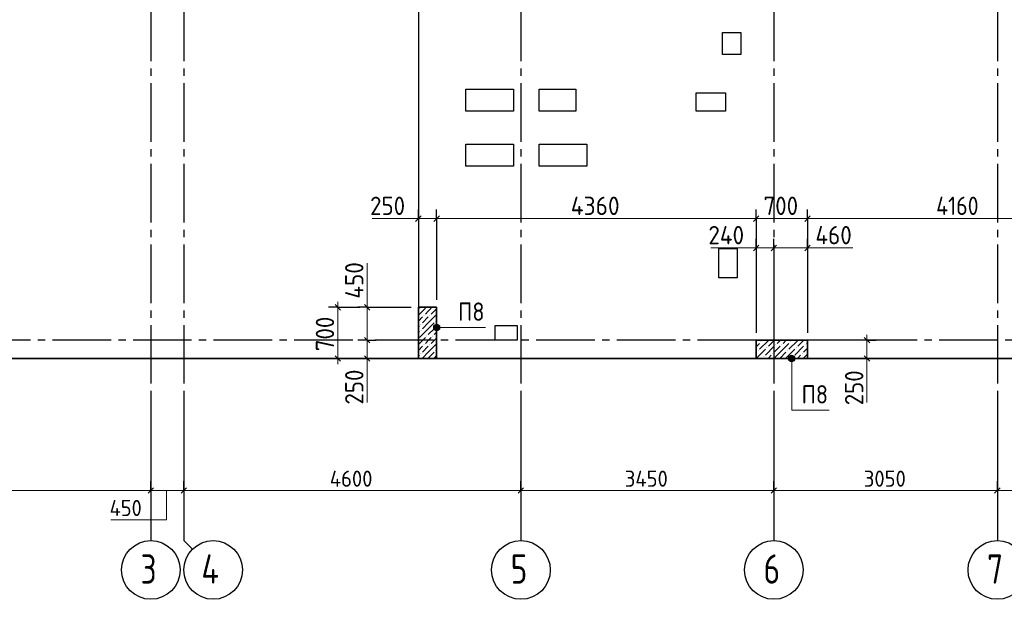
# Model space of a CAD drawing. Header units: millimetres. Extents: x 0 to 42000, y 0 to 29700.
# Tile 3 of 8: x 6911 to 20345, y 10096 to 18007. Entities that reach past the tile are written whole.
import ezdxf

# ---------------------------------------------------------------- set-up
doc = ezdxf.new("R2010")
doc.units = ezdxf.units.MM
doc.linetypes.add('______2', pattern=[270, 200, -70])
doc.linetypes.add('______5', pattern=[1100, 800, -100, 100, -100])
for name, color, linetype, lineweight in [('Standard', 7, 'Continuous', 25), ('ЖБ Перекрытие верхний уровень', 7, 'Continuous', 18), ('Общий01', 7, 'Continuous', 13), ('Оси', 7, '______5', 13), ('Примечания', 7, 'Continuous', 13), ('Размерная линия_ общее', 7, 'Continuous', 13)]:
    doc.layers.add(name, color=color, linetype=linetype, lineweight=lineweight)
doc.layers.add('ЖБ Пилон', color=7, linetype='______2', lineweight=13, true_color=0xa0a0a0)
doc.styles.add('ISOCPEUR', font='txt')

msp = doc.modelspace()

# ---------------------------------------------------------------- hatches: boundary and pattern name
at = {"layer": 'ЖБ Пилон', "linetype": 'Continuous', "lineweight": 18, "transparency": 33554687}
for points in [[(12350, 14050), (12351, 14049), (12350, 14047)], [(12421, 13969), (12426, 13974), (12431, 13969), (12426, 13964)], [(12501, 13969), (12506, 13974), (12511, 13969), (12506, 13964)], [(12381, 13849), (12386, 13854), (12391, 13849), (12386, 13844)], [(12581, 13889), (12586, 13894), (12591, 13889), (12586, 13884)], [(12381, 13769), (12386, 13774), (12391, 13769), (12386, 13764)], [(12350, 13650), (12351, 13649), (12350, 13647)], [(12421, 13569), (12426, 13574), (12431, 13569), (12426, 13564)], [(12461, 13689), (12466, 13694), (12471, 13689), (12466, 13684)], [(12501, 13569), (12506, 13574), (12511, 13569), (12506, 13564)], [(12541, 13689), (12546, 13694), (12551, 13689), (12546, 13684)], [(17021, 13609), (17026, 13614), (17031, 13609), (17026, 13604)], [(17221, 13569), (17226, 13574), (17231, 13569), (17226, 13564)], [(17301, 13569), (17306, 13574), (17311, 13569), (17306, 13564)], [(17421, 13609), (17426, 13614), (17431, 13609), (17426, 13604)], [(17621, 13569), (17626, 13574), (17631, 13569), (17626, 13564)], [(12381, 13449), (12386, 13454), (12391, 13449), (12386, 13444)], [(12581, 13489), (12586, 13494), (12591, 13489), (12586, 13484)], [(16981, 13489), (16986, 13494), (16991, 13489), (16986, 13484)], [(17101, 13529), (17106, 13534), (17111, 13529), (17106, 13524)], [(17181, 13449), (17186, 13454), (17191, 13449), (17186, 13444)], [(17381, 13489), (17386, 13494), (17391, 13489), (17386, 13484)], [(17501, 13529), (17506, 13534), (17511, 13529), (17506, 13524)], [(17581, 13449), (17586, 13454), (17591, 13449), (17586, 13444)], [(17061, 13409), (17066, 13414), (17071, 13409), (17066, 13404)], [(17461, 13409), (17466, 13414), (17471, 13409), (17466, 13404)]]:
    msp.add_hatch(color=7, dxfattribs=at).paths.add_polyline_path(points, flags=16)
at = {"layer": 'Общий01', "linetype": 'Continuous', "lineweight": 13, "transparency": 33554687}
for points in [[(12577, 13767), (12577, 13844), (12561, 13828)], [(12600, 13761), (12600, 13851), (12577, 13844)], [(12600, 13761), (12577, 13844), (12577, 13767)], [(12622, 13767), (12622, 13844), (12600, 13851)], [(12622, 13767), (12600, 13851), (12600, 13761)], [(12639, 13783), (12639, 13828), (12622, 13844)], [(12639, 13783), (12622, 13844), (12622, 13767)], [(12561, 13783), (12561, 13828), (12555, 13806)], [(12577, 13767), (12561, 13828), (12561, 13783)], [(12639, 13828), (12639, 13783), (12645, 13806)], [(17399, 13382), (17489, 13382), (17483, 13404)], [(17399, 13382), (17483, 13404), (17406, 13404)], [(17406, 13359), (17489, 13382), (17399, 13382)], [(17406, 13404), (17483, 13404), (17467, 13420)], [(17406, 13404), (17467, 13420), (17422, 13420)], [(17406, 13359), (17483, 13359), (17489, 13382)], [(17422, 13343), (17483, 13359), (17406, 13359)], [(17422, 13420), (17467, 13420), (17444, 13427)], [(17422, 13343), (17467, 13343), (17483, 13359)], [(17467, 13343), (17422, 13343), (17444, 13337)]]:
    msp.add_hatch(color=7, dxfattribs=at).paths.add_polyline_path(points)

# ---------------------------------------------------------------- linework, layer by layer
at = {"layer": 'Standard', "color": 7, "linetype": 'Continuous', "lineweight": 18, "transparency": 33554687}
for p, q in [((12350, 13382), (12350, 19632)), ((12350, 13382), (12350, 19532)), ((16500, 17832), (16500, 17532)), ((16750, 17832), (16500, 17832)), ((16500, 17832), (16500, 17532)), ((16750, 17832), (16500, 17832)), ((16750, 17532), (16750, 17832)), ((16750, 17532), (16750, 17832)), ((16500, 17532), (16750, 17532)), ((16500, 17532), (16750, 17532)), ((13000, 17057), (13000, 16757)), ((13650, 17057), (13000, 17057)), ((13000, 17057), (13000, 16757)), ((13650, 17057), (13000, 17057)), ((13650, 16757), (13650, 17057)), ((13650, 16757), (13650, 17057)), ((14000, 17057), (14000, 16757)), ((14500, 17057), (14000, 17057)), ((14000, 17057), (14000, 16757)), ((14500, 17057), (14000, 17057)), ((14500, 16757), (14500, 17057)), ((14500, 16757), (14500, 17057)), ((16140, 17007), (16140, 16757)), ((16540, 17007), (16140, 17007)), ((16140, 17007), (16140, 16757)), ((16540, 17007), (16140, 17007)), ((16540, 16757), (16540, 17007)), ((16540, 16757), (16540, 17007)), ((13000, 16757), (13650, 16757)), ((13000, 16757), (13650, 16757)), ((14000, 16757), (14500, 16757)), ((14000, 16757), (14500, 16757)), ((16140, 16757), (16540, 16757)), ((16140, 16757), (16540, 16757)), ((13000, 16307), (13000, 16007)), ((13650, 16307), (13000, 16307)), ((13000, 16307), (13000, 16007)), ((13650, 16307), (13000, 16307)), ((13650, 16007), (13650, 16307)), ((13650, 16007), (13650, 16307)), ((14000, 16307), (14000, 16007)), ((14650, 16307), (14000, 16307)), ((14000, 16307), (14000, 16007)), ((14650, 16307), (14000, 16307)), ((14650, 16007), (14650, 16307)), ((14650, 16007), (14650, 16307)), ((13000, 16007), (13650, 16007)), ((13000, 16007), (13650, 16007)), ((14000, 16007), (14650, 16007)), ((14000, 16007), (14650, 16007)), ((16450, 14882), (16450, 14482)), ((16700, 14882), (16450, 14882)), ((16450, 14882), (16450, 14482)), ((16700, 14882), (16450, 14882)), ((16700, 14482), (16700, 14882)), ((16700, 14482), (16700, 14882)), ((16450, 14482), (16700, 14482)), ((16450, 14482), (16700, 14482)), ((13400, 13832), (13400, 13632)), ((13700, 13832), (13400, 13832)), ((13400, 13832), (13400, 13632)), ((13700, 13832), (13400, 13832)), ((13700, 13632), (13700, 13832)), ((13700, 13632), (13700, 13832)), ((13400, 13632), (13700, 13632)), ((13400, 13632), (13700, 13632)), ((22070, 13382), (12350, 13382)), ((22070, 13382), (12350, 13382))]:
    msp.add_line(p, q, dxfattribs=at)
at = {"layer": 'Standard', "color": 7, "linetype": 'Continuous', "lineweight": 13, "transparency": 33554687}
msp.add_lwpolyline([(4250, 13382), (41050, 13382), (41050, 25232), (4250, 25232), (4250, 13382)], dxfattribs=at)
at = {"layer": 'Standard', "color": 7, "linetype": 'Continuous', "lineweight": 35, "transparency": 33554687}
msp.add_lwpolyline([(4250, 13382), (41050, 13382), (41050, 25232), (4250, 25232), (4250, 13382)], dxfattribs=at)
at = {"layer": 'ЖБ Перекрытие верхний уровень', "color": 253, "linetype": 'Continuous', "lineweight": -3, "true_color": 0xa0a0a0, "transparency": 33554687}
for p, q in [((12350, 19532), (12350, 13382)), ((16500, 17832), (16750, 17832)), ((16500, 17532), (16500, 17832)), ((16750, 17832), (16750, 17532)), ((16750, 17532), (16500, 17532)), ((13000, 16757), (13000, 17057)), ((13000, 17057), (13650, 17057)), ((13650, 17057), (13650, 16757)), ((14000, 16757), (14000, 17057)), ((14000, 17057), (14500, 17057)), ((14500, 17057), (14500, 16757)), ((16140, 16757), (16140, 17007)), ((16140, 17007), (16540, 17007)), ((16540, 17007), (16540, 16757)), ((13650, 16757), (13000, 16757)), ((14500, 16757), (14000, 16757)), ((16540, 16757), (16140, 16757)), ((13000, 16307), (13650, 16307)), ((13000, 16007), (13000, 16307)), ((13650, 16307), (13650, 16007)), ((14000, 16307), (14650, 16307)), ((14000, 16007), (14000, 16307)), ((14650, 16307), (14650, 16007)), ((13650, 16007), (13000, 16007)), ((14650, 16007), (14000, 16007)), ((16450, 14882), (16700, 14882)), ((16450, 14482), (16450, 14882)), ((16700, 14882), (16700, 14482)), ((16700, 14482), (16450, 14482)), ((13400, 13632), (13400, 13832)), ((13400, 13832), (13700, 13832)), ((13700, 13832), (13700, 13632)), ((13700, 13632), (13400, 13632)), ((12350, 13382), (22070, 13382))]:
    msp.add_line(p, q, dxfattribs=at)
at = {"layer": 'ЖБ Пилон', "color": 7, "linetype": 'Continuous', "lineweight": 35, "transparency": 33554687}
for p, q in [((12600, 14082), (12350, 14082)), ((12350, 14082), (12350, 13382)), ((12600, 13382), (12600, 14082)), ((16960, 13632), (16960, 13382)), ((17660, 13632), (16960, 13632)), ((17660, 13382), (17660, 13632)), ((12350, 13382), (12600, 13382)), ((16960, 13382), (17660, 13382))]:
    msp.add_line(p, q, dxfattribs=at)
at = {"layer": 'ЖБ Пилон', "color": 251, "linetype": 'Continuous', "lineweight": 18, "true_color": 0x494949, "transparency": 33554687}
for p, q in [((12446, 14069), (12350, 13972)), ((12379, 14082), (12366, 14069)), ((12446, 13989), (12486, 14029)), ((12486, 14029), (12526, 14069)), ((12486, 13869), (12600, 13982)), ((12600, 14062), (12526, 13989)), ((12406, 13949), (12350, 13892)), ((12486, 13949), (12406, 13869)), ((12486, 13869), (12406, 13789)), ((12566, 13869), (12486, 13789)), ((12350, 13812), (12366, 13829)), ((12366, 13749), (12350, 13732)), ((12486, 13789), (12366, 13669)), ((12566, 13789), (12486, 13709)), ((12566, 13789), (12600, 13822)), ((12600, 13742), (12566, 13709)), ((12446, 13669), (12350, 13572)), ((12446, 13589), (12486, 13629)), ((12486, 13629), (12526, 13669)), ((12486, 13469), (12600, 13582)), ((12600, 13662), (12526, 13589)), ((16969, 13632), (16960, 13622)), ((16960, 13542), (17006, 13589)), ((17126, 13629), (17006, 13509)), ((17049, 13632), (17046, 13629)), ((17209, 13632), (17126, 13549)), ((17246, 13589), (17286, 13629)), ((17286, 13629), (17289, 13632)), ((17286, 13469), (17406, 13589)), ((17369, 13632), (17326, 13589)), ((17526, 13629), (17406, 13509)), ((17449, 13632), (17446, 13629)), ((17609, 13632), (17526, 13549)), ((17646, 13589), (17660, 13602)), ((12406, 13549), (12350, 13492)), ((12486, 13549), (12406, 13469)), ((12486, 13469), (12406, 13389)), ((12566, 13469), (12486, 13389)), ((16966, 13469), (16960, 13462)), ((16966, 13389), (17086, 13509)), ((17206, 13549), (17086, 13429)), ((17286, 13549), (17206, 13469)), ((17286, 13469), (17206, 13389)), ((17366, 13469), (17286, 13389)), ((17366, 13389), (17486, 13509)), ((17606, 13549), (17486, 13429)), ((17660, 13522), (17606, 13469)), ((17660, 13442), (17606, 13389)), ((12350, 13412), (12366, 13429)), ((12486, 13389), (12479, 13382)), ((12566, 13389), (12559, 13382)), ((12566, 13389), (12600, 13422)), ((16966, 13389), (16960, 13382)), ((17046, 13389), (17039, 13382)), ((17119, 13382), (17126, 13389)), ((17126, 13389), (17166, 13429)), ((17286, 13389), (17279, 13382)), ((17366, 13389), (17359, 13382)), ((17446, 13389), (17439, 13382)), ((17519, 13382), (17526, 13389)), ((17526, 13389), (17566, 13429))]:
    msp.add_line(p, q, dxfattribs=at)
at = {"layer": 'Общий01', "color": 7, "linetype": 'Continuous', "lineweight": 13, "transparency": 33554687}
for p, q in [((12600, 13851), (12600, 13851)), ((12555, 13806), (12555, 13806)), ((12600, 13761), (12600, 13761)), ((12645, 13806), (12645, 13806)), ((17399, 13382), (17399, 13382)), ((17444, 13427), (17444, 13427)), ((17444, 13337), (17444, 13337)), ((17489, 13382), (17489, 13382))]:
    msp.add_line(p, q, dxfattribs=at)
for points in [[(13267, 13806), (13080, 13806), (12600, 13806)], [(17954, 12676), (17444, 12676), (17444, 13382)]]:
    msp.add_lwpolyline(points, dxfattribs=at)
for centre in [(12600, 13806), (17444, 13382)]:
    msp.add_circle(centre, 45, dxfattribs=at)
at = {"layer": 'Оси', "color": 8, "linetype": '______5', "lineweight": -3, "transparency": 33554687}
for p, q in [((8700, 25939), (8700, 12896)), ((9150, 25939), (9150, 12896)), ((13750, 25939), (13750, 12896)), ((17200, 25939), (17200, 12896)), ((20250, 25939), (20250, 12896)), ((41157, 13632), (3764, 13632))]:
    msp.add_line(p, q, dxfattribs=at)
at = {"layer": 'Оси', "color": 7, "linetype": 'Continuous', "lineweight": 25, "transparency": 33554687}
for p, q in [((8700, 12896), (8700, 10896)), ((13750, 12896), (13750, 10896)), ((17200, 12896), (17200, 10896)), ((20250, 12896), (20250, 10896))]:
    msp.add_line(p, q, dxfattribs=at)
msp.add_lwpolyline([(9150, 12896), (9150, 10896), (9267, 10778)], dxfattribs=at)
at = {"layer": 'Оси', "color": 7, "linetype": 'Continuous', "lineweight": 13, "transparency": 33554687}
msp.add_lwpolyline([(8154, 11182), (8914, 11182), (8914, 11582)], dxfattribs=at)
at = {"layer": 'Оси', "color": 7, "linetype": 'Continuous', "lineweight": 25, "transparency": 33554687}
for centre in [(8700, 10496), (9550, 10496), (13750, 10496), (17200, 10496), (20250, 10496)]:
    msp.add_circle(centre, 400, dxfattribs=at)
at = {"layer": 'Примечания', "color": 7, "linetype": 'Continuous', "lineweight": 13, "transparency": 33554687}
for p, q in [((12350, 15291), (11720, 15291)), ((16340, 14891), (16960, 14891)), ((17660, 14891), (18280, 14891)), ((11651, 14682), (11651, 14082)), ((11651, 13382), (11651, 12782)), ((18471, 13382), (18471, 12782))]:
    msp.add_line(p, q, dxfattribs=at)
at = {"layer": 'Размерная линия_ общее', "color": 7, "linetype": 'Continuous', "lineweight": 25, "transparency": 33554687}
for p, q in [((12387, 15329), (12312, 15254)), ((12637, 15329), (12562, 15254)), ((16997, 15329), (16922, 15254)), ((17697, 15329), (17622, 15254)), ((16997, 14929), (16922, 14854)), ((17237, 14929), (17162, 14854)), ((17697, 14929), (17622, 14854)), ((11214, 14119), (11289, 14044)), ((11614, 14119), (11689, 14044)), ((11614, 13669), (11689, 13594)), ((18434, 13669), (18509, 13594)), ((11214, 13419), (11289, 13344)), ((11614, 13419), (11689, 13344)), ((18434, 13419), (18509, 13344)), ((8662, 11544), (8737, 11619)), ((9112, 11544), (9187, 11619)), ((13712, 11544), (13787, 11619)), ((17162, 11544), (17237, 11619)), ((20212, 11544), (20287, 11619))]:
    msp.add_line(p, q, dxfattribs=at)
at = {"layer": 'Размерная линия_ общее', "color": 253, "linetype": 'Continuous', "lineweight": -3, "true_color": 0xa0a0a0, "transparency": 33554687}
for p, q in [((12350, 15291), (12350, 15416)), ((12600, 15291), (12600, 15416)), ((16960, 15291), (16960, 15416)), ((17660, 15291), (17660, 15416)), ((12350, 15291), (12350, 15166)), ((12350, 15291), (12350, 14182)), ((12600, 15291), (12600, 15166)), ((12600, 15291), (12600, 14182)), ((16960, 15291), (16960, 15166)), ((16960, 15291), (16960, 13732)), ((17660, 15291), (17660, 15166)), ((17660, 15291), (17660, 13732)), ((16960, 14891), (16960, 15016)), ((17200, 14891), (17200, 15016)), ((17660, 14891), (17660, 15016)), ((16960, 14891), (16960, 14766)), ((16960, 14891), (16960, 13732)), ((17200, 14891), (17200, 14766)), ((17200, 14891), (17200, 13732)), ((17660, 14891), (17660, 14766)), ((17660, 14891), (17660, 13732)), ((11251, 14082), (11126, 14082)), ((11251, 14082), (11376, 14082)), ((11251, 14082), (11551, 14082)), ((11651, 14082), (11526, 14082)), ((11651, 14082), (11776, 14082)), ((11651, 14082), (12250, 14082)), ((11651, 13632), (11526, 13632)), ((11651, 13632), (11776, 13632)), ((11651, 13632), (11651, 13632)), ((18471, 13632), (17760, 13632)), ((18471, 13632), (18346, 13632)), ((18471, 13632), (18596, 13632)), ((11251, 13382), (11126, 13382)), ((11251, 13382), (11376, 13382)), ((11251, 13382), (11551, 13382)), ((11651, 13382), (11526, 13382)), ((11651, 13382), (11776, 13382)), ((11651, 13382), (12250, 13382)), ((18471, 13382), (17760, 13382)), ((18471, 13382), (18346, 13382)), ((18471, 13382), (18596, 13382)), ((8700, 11582), (8700, 11707)), ((9150, 11582), (9150, 11707)), ((13750, 11582), (13750, 11707)), ((17200, 11582), (17200, 11707)), ((20250, 11582), (20250, 11707)), ((8700, 11582), (8700, 11457)), ((8700, 11582), (8700, 11096)), ((9150, 11582), (9150, 11457)), ((9150, 11582), (9150, 11096)), ((13750, 11582), (13750, 11457)), ((13750, 11582), (13750, 11096)), ((17200, 11582), (17200, 11457)), ((17200, 11582), (17200, 11096)), ((20250, 11582), (20250, 11457)), ((20250, 11582), (20250, 11096))]:
    msp.add_line(p, q, dxfattribs=at)
at = {"layer": 'Размерная линия_ общее', "color": 7, "linetype": 'Continuous', "lineweight": 13, "transparency": 33554687}
for p, q in [((12350, 15291), (12275, 15291)), ((12600, 15291), (12350, 15291)), ((16960, 15291), (12600, 15291)), ((17660, 15291), (16960, 15291)), ((21820, 15291), (17660, 15291)), ((16960, 14891), (16885, 14891)), ((17200, 14891), (16960, 14891)), ((17660, 14891), (17200, 14891)), ((17660, 14891), (17735, 14891)), ((11251, 14082), (11251, 14157)), ((11651, 14082), (11651, 14157)), ((11251, 14082), (11251, 13382)), ((11651, 14082), (11651, 13632)), ((18471, 13632), (18471, 13707)), ((11651, 13632), (11651, 13382)), ((18471, 13632), (18471, 13382)), ((11251, 13382), (11251, 13307)), ((11651, 13382), (11651, 13307)), ((18471, 13382), (18471, 13307)), ((8700, 11582), (9150, 11582)), ((9150, 11582), (13750, 11582)), ((13750, 11582), (17200, 11582)), ((17200, 11582), (20250, 11582)), ((20250, 11582), (21800, 11582))]:
    msp.add_line(p, q, dxfattribs=at)
msp.add_lwpolyline([(4500, 11582), (6362, 11582), (6362, 11582), (8700, 11582)], dxfattribs=at)

# ---------------------------------------------------------------- texts
at = {"layer": 'Общий01', "color": 7, "linetype": 'Continuous', "lineweight": 25, "transparency": 33554687, "char_height": 250, "width": 484.99, "attachment_point": 7, "style": 'ISOCPEUR'}
for insert in [(12892, 13897), (17579, 12768)]:
    msp.add_mtext('\\W0.88;П8', dxfattribs=dict(at, insert=insert))
at = {"layer": 'Оси', "color": 7, "linetype": 'Continuous', "lineweight": 35, "transparency": 33554687, "char_height": 400, "attachment_point": 7, "style": 'ISOCPEUR'}
for s, insert, width in [('\\W0.78;3', (8560, 10309), 435.21), ('\\W0.80;4', (9390, 10309), 479.77), ('\\W0.78;5', (13610, 10309), 435.21), ('\\W0.78;6', (17060, 10309), 435.21), ('\\W0.78;7', (20110, 10309), 435.2)]:
    msp.add_mtext(s, dxfattribs=dict(at, insert=insert, width=width))
at = {"layer": 'Размерная линия_ общее', "color": 7, "linetype": 'Continuous', "lineweight": 25, "transparency": 33554687, "attachment_point": 7, "style": 'ISOCPEUR'}
for s, insert, char_height, width in [('\\W0.91;250', (11692, 15341), 250, 638.63), ('\\W0.93;4360', (14430, 15341), 250, 841.34), ('\\W0.91;700', (17060, 15341), 250, 638.63), ('\\W0.87;4160', (19415, 15341), 250, 783.45), ('\\W0.93;4600', (11142, 11632), 220, 740.38), ('\\W0.93;3450', (15167, 11632), 220, 740.39), ('\\W0.93;3050', (18428, 11632), 220, 718.09), ('\\W0.92;450', (8138, 11232), 220, 584.43)]:
    msp.add_mtext(s, dxfattribs=dict(at, insert=insert, char_height=char_height, width=width))
at = {"layer": 'Размерная линия_ общее', "color": 7, "linetype": 'Continuous', "lineweight": 25, "transparency": 33554687, "char_height": 250, "attachment_point": 7, "style": 'ISOCPEUR'}
for s, insert, width, rotation in [('\\W0.92;240', (16307, 14941), 664.13, 360), ('\\W0.92;460', (17767, 14941), 664.13, 360), ('\\W0.92;450', (11601, 14199), 664.13, 90), ('\\W0.91;700', (11201, 13482), 638.63, 90), ('\\W0.91;250', (11601, 12754), 638.61, 90), ('\\W0.91;250', (18421, 12744), 638.62, 90)]:
    msp.add_mtext(s, dxfattribs=dict(at, insert=insert, width=width, rotation=rotation))

doc.saveas('drawing.dxf')
